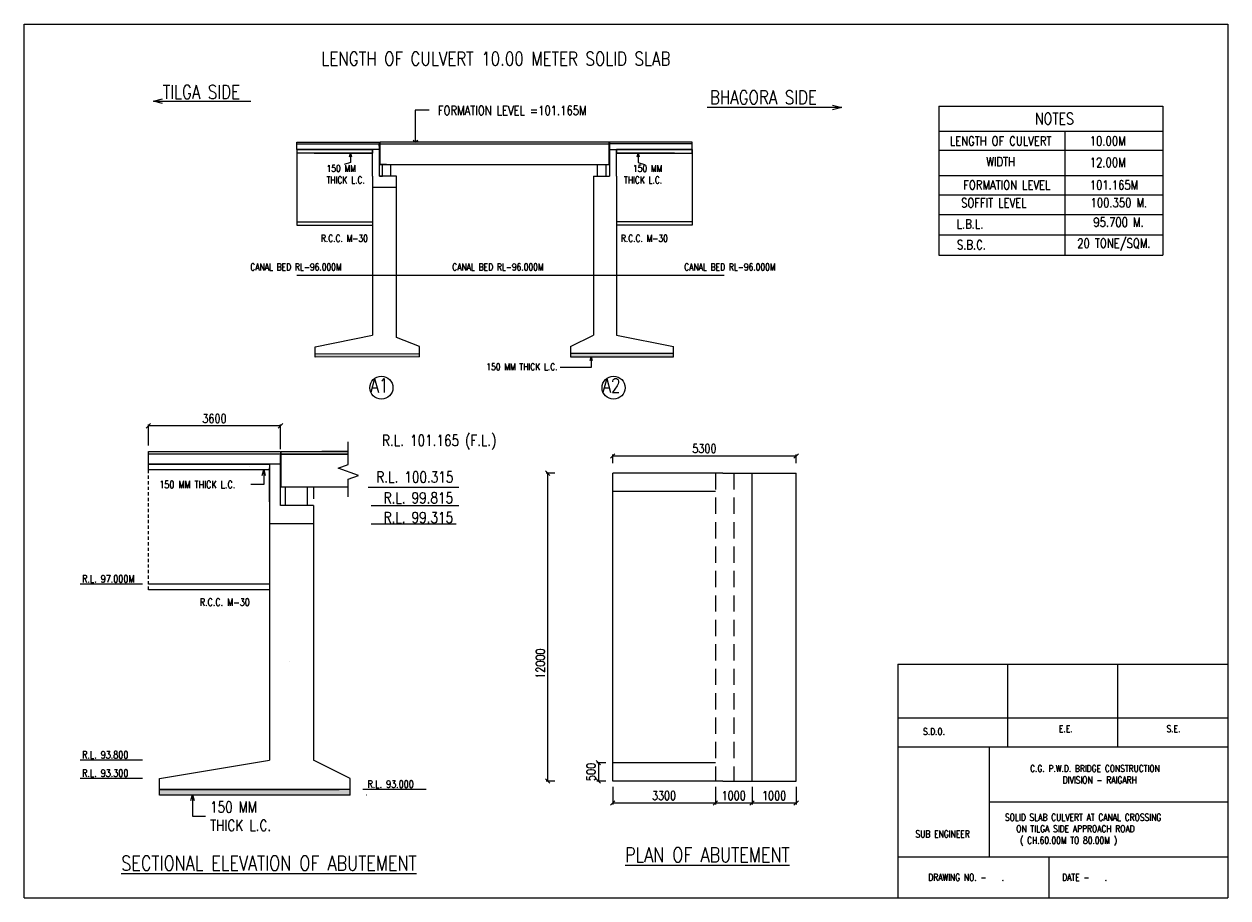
# Model space of a CAD drawing. Header units: metres. Extents: x -28 to 27074, y 68 to 113.
import ezdxf

# ---------------------------------------------------------------- set-up
doc = ezdxf.new("R2010")
doc.units = ezdxf.units.M
doc.header["$LTSCALE"] = 0.07
doc.header["$PDMODE"] = 35
doc.header["$PDSIZE"] = 0.4
doc.linetypes.add('HIDDEN', pattern=[9.525, 6.35, -3.175])
doc.layers.get('0').update_dxf_attribs({"lineweight": 15})
doc.styles.add('ROMANS', font='romans.shx', dxfattribs={"width": 0.8})
doc.styles.get("Standard").update_dxf_attribs({"font": 'romans.shx', "width": 0.8})
doc.dimstyles.new('1-100', dxfattribs={"dimscale": 0.8, "dimtxt": 0.2, "dimasz": 0.15, "dimexe": 0.05, "dimexo": 0.2, "dimgap": 0.1, "dimtad": 1, "dimdec": 0, "dimlfac": 1000, "dimzin": 1, "dimdsep": 46, "dimtxsty": 'ROMANS', "dimblk": 'OBLIQUE', "dimcen": 0.2, "dimadec": 0, "dimazin": 0, "dimtfac": 1, "dimtdec": 0, "dimtmove": 0, "dimatfit": 3, "dimldrblk": 'OPEN30', "dimfxl": 1, "dimarcsym": 0})

# ---------------------------------------------------------------- blocks, each defined once
blk = doc.blocks.new('_Oblique')
at = {"color": 0, "linetype": 'ByBlock', "lineweight": -2}
blk.add_line((-0.5, -0.5), (0.5, 0.5), dxfattribs=at)
blk = doc.blocks.new('_Open30')
at = {"color": 0, "linetype": 'ByBlock', "lineweight": -2}
for p, q in [((-1, 0.27), (0, 0)), ((0, 0), (-1, -0.27)), ((0, 0), (-1, 0))]:
    blk.add_line(p, q, dxfattribs=at)
blk = doc.blocks.new('*D13')
at = {"color": 0, "lineweight": -2, "transparency": 16777216}
for p, q in [((-28.191, 102.585), (-28.191, 103.163)), ((-24.591, 103.123), (-28.191, 103.123)), ((-24.591, 102.485), (-24.591, 103.163))]:
    blk.add_line(p, q, dxfattribs=at)
at = {"layer": 'Defpoints', "color": 0, "transparency": 16777216}
for p in [(-28.191, 103.123), (-28.191, 102.425), (-24.591, 102.325)]:
    blk.add_point(p, dxfattribs=at)
at = {"color": 0, "lineweight": -2, "transparency": 16777216, "xscale": 0.12, "yscale": 0.12, "zscale": 0.12, "rotation": 180}
blk.add_blockref('_Oblique', (-28.191, 103.123), dxfattribs=at)
at = {"color": 0, "lineweight": -2, "transparency": 16777216, "xscale": 0.12, "yscale": 0.12, "zscale": 0.12}
blk.add_blockref('_Oblique', (-24.591, 103.123), dxfattribs=at)
at = {"color": 0, "transparency": 16777216, "insert": (-26.391, 103.323), "char_height": 0.24, "attachment_point": 5, "style": 'ROMANS'}
blk.add_mtext('3600', dxfattribs=at)
blk = doc.blocks.new('*D14')
at = {"color": 0, "lineweight": -2, "transparency": 16777216}
for p, q in [((-15.532, 93.273), (-15.532, 92.795)), ((-12.734, 93.109), (-12.734, 92.795)), ((-15.532, 92.835), (-12.734, 92.835))]:
    blk.add_line(p, q, dxfattribs=at)
at = {"layer": 'Defpoints', "color": 0, "transparency": 16777216}
for p in [(-15.532, 93.433), (-12.734, 93.269), (-12.734, 92.835)]:
    blk.add_point(p, dxfattribs=at)
at = {"color": 0, "lineweight": -2, "transparency": 16777216, "xscale": 0.12, "yscale": 0.12, "zscale": 0.12, "rotation": 180}
blk.add_blockref('_Oblique', (-15.532, 92.835), dxfattribs=at)
at = {"color": 0, "lineweight": -2, "transparency": 16777216, "xscale": 0.12, "yscale": 0.12, "zscale": 0.12}
blk.add_blockref('_Oblique', (-12.734, 92.835), dxfattribs=at)
at = {"color": 0, "transparency": 16777216, "insert": (-14.133, 93.035), "char_height": 0.24, "width": 0.67657, "attachment_point": 5, "style": 'ROMANS'}
blk.add_mtext('3300', dxfattribs=at)
blk = doc.blocks.new('*D15')
at = {"color": 0, "lineweight": -2, "transparency": 16777216}
for p, q in [((-11.732, 93.273), (-11.732, 92.795)), ((-10.532, 93.273), (-10.532, 92.795)), ((-11.732, 92.835), (-10.532, 92.835))]:
    blk.add_line(p, q, dxfattribs=at)
at = {"layer": 'Defpoints', "color": 0, "transparency": 16777216}
for p in [(-11.732, 93.433), (-10.532, 93.433), (-10.532, 92.835)]:
    blk.add_point(p, dxfattribs=at)
at = {"color": 0, "lineweight": -2, "transparency": 16777216, "xscale": 0.12, "yscale": 0.12, "zscale": 0.12, "rotation": 180}
blk.add_blockref('_Oblique', (-11.732, 92.835), dxfattribs=at)
at = {"color": 0, "lineweight": -2, "transparency": 16777216, "xscale": 0.12, "yscale": 0.12, "zscale": 0.12}
blk.add_blockref('_Oblique', (-10.532, 92.835), dxfattribs=at)
at = {"color": 0, "transparency": 16777216, "insert": (-11.132, 93.035), "char_height": 0.24, "attachment_point": 5, "style": 'ROMANS'}
blk.add_mtext('1000', dxfattribs=at)
blk = doc.blocks.new('*D16')
at = {"color": 0, "lineweight": -2, "ltscale": 0.2, "transparency": 16777216}
for p, q in [((-17.107, 101.833), (-17.347, 101.833)), ((-17.307, 101.833), (-17.307, 93.433)), ((-17.107, 93.433), (-17.347, 93.433))]:
    blk.add_line(p, q, dxfattribs=at)
at = {"layer": 'Defpoints', "color": 0, "ltscale": 0.2, "transparency": 16777216}
for p in [(-16.624, 101.833), (-17.307, 93.433), (-16.582, 93.433)]:
    blk.add_point(p, dxfattribs=at)
at = {"color": 0, "lineweight": -2, "ltscale": 0.2, "transparency": 16777216, "xscale": 0.12, "yscale": 0.12, "zscale": 0.12}
for p, rotation in [((-17.307, 101.833), 90), ((-17.307, 93.433), 270)]:
    blk.add_blockref('_Oblique', p, dxfattribs=dict(at, rotation=rotation))
at = {"color": 0, "ltscale": 0.2, "transparency": 16777216, "insert": (-17.507, 96.637), "char_height": 0.16, "attachment_point": 5, "rotation": 90, "style": 'ROMANS'}
blk.add_mtext('{\\H1.5x;12000}', dxfattribs=at)
blk = doc.blocks.new('*D17')
at = {"color": 0, "lineweight": -2, "transparency": 16777216}
for p, q in [((-12.734, 93.273), (-12.734, 92.795)), ((-11.732, 93.273), (-11.732, 92.795)), ((-12.734, 92.835), (-11.732, 92.835))]:
    blk.add_line(p, q, dxfattribs=at)
at = {"layer": 'Defpoints', "color": 0, "transparency": 16777216}
for p in [(-12.734, 93.433), (-11.732, 93.433), (-11.732, 92.835)]:
    blk.add_point(p, dxfattribs=at)
at = {"color": 0, "lineweight": -2, "transparency": 16777216, "xscale": 0.12, "yscale": 0.12, "zscale": 0.12, "rotation": 180}
blk.add_blockref('_Oblique', (-12.734, 92.835), dxfattribs=at)
at = {"color": 0, "lineweight": -2, "transparency": 16777216, "xscale": 0.12, "yscale": 0.12, "zscale": 0.12}
blk.add_blockref('_Oblique', (-11.732, 92.835), dxfattribs=at)
at = {"color": 0, "transparency": 16777216, "insert": (-12.233, 93.035), "char_height": 0.24, "attachment_point": 5, "style": 'ROMANS'}
blk.add_mtext('1000', dxfattribs=at)
blk = doc.blocks.new('*D12')
at = {"color": 0, "lineweight": -2, "ltscale": 0.2, "transparency": 16777216}
for p, q in [((-15.532, 102.103), (-15.532, 102.343)), ((-15.532, 102.303), (-10.532, 102.303)), ((-10.532, 102.103), (-10.532, 102.343))]:
    blk.add_line(p, q, dxfattribs=at)
at = {"layer": 'Defpoints', "color": 0, "ltscale": 0.2, "transparency": 16777216}
for p in [(-10.532, 102.303), (-15.532, 101.833), (-10.532, 101.833)]:
    blk.add_point(p, dxfattribs=at)
at = {"color": 0, "lineweight": -2, "ltscale": 0.2, "transparency": 16777216, "xscale": 0.12, "yscale": 0.12, "zscale": 0.12, "rotation": 180}
blk.add_blockref('_Oblique', (-15.532, 102.303), dxfattribs=at)
at = {"color": 0, "lineweight": -2, "ltscale": 0.2, "transparency": 16777216, "xscale": 0.12, "yscale": 0.12, "zscale": 0.12}
blk.add_blockref('_Oblique', (-10.532, 102.303), dxfattribs=at)
at = {"color": 0, "ltscale": 0.2, "transparency": 16777216, "insert": (-13.032, 102.503), "char_height": 0.16, "attachment_point": 5, "style": 'ROMANS'}
blk.add_mtext('{\\H1.5x;5300}', dxfattribs=at)
blk = doc.blocks.new('*D18')
at = {"color": 0, "lineweight": -2, "ltscale": 0.2, "transparency": 16777216}
for p, q in [((-15.725, 93.933), (-15.965, 93.933)), ((-15.925, 93.933), (-15.925, 93.433)), ((-15.725, 93.433), (-15.965, 93.433))]:
    blk.add_line(p, q, dxfattribs=at)
at = {"layer": 'Defpoints', "color": 0, "ltscale": 0.2, "transparency": 16777216}
for p in [(-15.232, 93.933), (-15.925, 93.433), (-15.232, 93.433)]:
    blk.add_point(p, dxfattribs=at)
at = {"color": 0, "lineweight": -2, "ltscale": 0.2, "transparency": 16777216, "xscale": 0.12, "yscale": 0.12, "zscale": 0.12}
for p, rotation in [((-15.925, 93.933), 90), ((-15.925, 93.433), 270)]:
    blk.add_blockref('_Oblique', p, dxfattribs=dict(at, rotation=rotation))
at = {"color": 0, "ltscale": 0.2, "transparency": 16777216, "insert": (-16.125, 93.683), "char_height": 0.16, "attachment_point": 5, "rotation": 90, "style": 'ROMANS'}
blk.add_mtext('{\\H1.5x;500}', dxfattribs=at)
blk = doc.blocks.new('SEC')
h = blk.add_hatch()
h.set_pattern_fill('AR-CONC', color=256, scale=0.02, style=0)
h.set_pattern_definition([(50, (0, -0.7), (3.64369, -0.31878), [0.381, -4.191]), (355, (0, -0.7), (-0.70486, 3.82113), [0.3048, -3.3528]), (100.451, (0.3036, -0.7266), (2.93885, 3.50233), [0.3238, -3.5618]), (46.184, (0, 0.316), (5.42158, -0.84085), [0.5715, -6.2865]), (96.6356, (0.452, 0.246), (4.74808, 4.9485), [0.4857, -5.3427]), (351.184, (0, 0.316), (4.7481, 4.9485), [0.4572, -5.0292]), (21, (0.508, 0.062), (3.0323, -2.04531), [0.381, -4.191]), (326, (0.508, 0.062), (1.23604, 3.68376), [0.3048, -3.3528]), (71.4514, (0.7607, -0.1084), (4.26833, 1.63846), [0.3238, -3.5618]), (37.5, (0, -0.7), (0.061772, 1.6911), [0, -3.31216, 0, -3.4036, 0, -3.3655]), (7.5, (0, -0.7), (1.336393, 2.00361), [0, -1.94056, 0, -3.23596, 0, -1.2827]), (327.5, (-1.1328, -0.7), (2.711812, -0.114575), [0, -1.27, 0, -3.9624, 0, -5.2578]), (317.5, (-1.6408, -0.7), (2.962584, 0.50853), [0, -1.651, 0, -2.63144, 0, -3.7338])])
h.paths.add_polyline_path([(-27.9913, 102.075), (-24.8913, 102.075), (-24.8913, 101.925), (-27.9913, 101.925)])
h = blk.add_hatch()
h.set_pattern_fill('AR-CONC', color=256, scale=0.001, style=0)
h.set_pattern_definition([(50, (0, 0), (0.18218467, -0.01593909), [0.01905, -0.20955]), (355, (0, 0), (-0.03524283, 0.19105664), [0.01524, -0.16764]), (100.451, (0.01518, -0.00133), (0.1469425, 0.1751167), [0.01619, -0.17809]), (46.1842, (0, 0.0508), (0.27107904, -0.04204233), [0.028575, -0.314325]), (96.6356, (0.0226, 0.0473), (0.2374042, 0.24742556), [0.024285, -0.267135]), (351.184, (0, 0.0508), (0.2374046, 0.2474251), [0.02286, -0.25146]), (21, (0.0254, 0.0381), (0.15161488, -0.10226552), [0.01905, -0.20955]), (326, (0.0254, 0.0381), (0.06180203, 0.18418797), [0.01524, -0.16764]), (71.4514, (0.03803, 0.02958), (0.2134165, 0.08192286), [0.01619, -0.17809]), (37.5, (0, 0), (0.003088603, 0.08455504), [0, -0.165608, 0, -0.17018, 0, -0.168275]), (7.5, (0, 0), (0.06681966, 0.100180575), [0, -0.097028, 0, -0.161798, 0, -0.064135]), (327.5, (-0.05664, 0), (0.135590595, -0.005728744), [0, -0.0635, 0, -0.19812, 0, -0.26289]), (317.5, (-0.08204, 0), (0.14812918, 0.02542649), [0, -0.08255, 0, -0.131572, 0, -0.18669])])
h.paths.add_polyline_path([(-27.8913, 93.2), (-27.8913, 93.05), (-22.6913, 93.05), (-22.6913, 93.2)])
at = {"ltscale": 0.2}
for p, q in [((-28.1913, 102.075), (-28.1913, 102.425)), ((-24.8913, 101.925), (-24.8913, 98.8)), ((-12.5315, 101.8326), (-15.5315, 101.8326)), ((-15.5315, 93.4326), (-15.5315, 101.8326)), ((-12.5315, 101.8326), (-10.5315, 101.8326)), ((-11.7315, 93.4326), (-11.7315, 101.8326)), ((-10.5315, 93.4326), (-10.5315, 101.8326)), ((-24.4678, 101.448), (-24.4678, 100.948)), ((-24.0839, 101.45), (-24.0839, 101.448)), ((-23.8571, 100.948), (-23.8571, 101.45)), ((-22.1977, 101.45), (-19.7252, 101.45)), ((-12.7338, 101.3326), (-15.5315, 101.3326)), ((-24.8913, 101.048), (-24.8913, 94)), ((-23.6913, 100.948), (-24.5913, 100.948)), ((-23.6913, 100.948), (-23.6913, 94)), ((-22.1184, 100.948), (-19.7252, 100.948)), ((-23.6913, 100.448), (-24.8913, 100.448)), ((-22.1184, 100.448), (-19.8007, 100.448)), ((-24.8913, 98.8), (-28.1913, 98.8)), ((-24.8913, 98.65), (-28.1913, 98.65)), ((-27.8913, 93.5), (-24.8913, 94)), ((-22.6913, 93.5), (-23.6913, 94)), ((-12.7338, 93.9326), (-15.5315, 93.9326)), ((-27.8913, 93.05), (-27.8913, 93.5)), ((-22.6913, 93.05), (-22.6913, 93.5)), ((-12.5315, 93.4326), (-15.5315, 93.4326)), ((-12.5315, 93.4326), (-15.0315, 93.4326)), ((-12.5315, 93.4326), (-10.5315, 93.4326))]:
    blk.add_line(p, q, dxfattribs=at)
for p, q in [((-24.5713, 102.425), (-23.4604, 102.425)), ((-24.5713, 101.45), (-24.5713, 102.425)), ((-22.7419, 102.425), (-23.4604, 102.425)), ((-22.7419, 102.425), (-23.4604, 102.425)), ((-22.7419, 102.425), (-23.4604, 102.425)), ((-22.7419, 102.425), (-23.4604, 102.425)), ((-23.4604, 102.425), (-22.7503, 102.425)), ((-24.5913, 102.35), (-24.5913, 102.075)), ((-24.5913, 101.45), (-24.5913, 102.325)), ((-24.5713, 102.35), (-23.4604, 102.35)), ((-23.4604, 102.35), (-24.5713, 102.35)), ((-22.7503, 102.35), (-23.4604, 102.35)), ((-23.4604, 102.35), (-22.7503, 102.35)), ((-24.5913, 102.075), (-28.1913, 102.075)), ((-24.8913, 102.075), (-28.1913, 102.075)), ((-24.8913, 101.925), (-27.4906, 101.925)), ((-24.8913, 101.45), (-24.8913, 101.975)), ((-24.5913, 100.948), (-24.5913, 101.975)), ((-24.8913, 101.048), (-24.8913, 101.45)), ((-23.4604, 101.45), (-24.5713, 101.45)), ((-22.7503, 101.45), (-23.4604, 101.45)), ((-28.3506, 98.8), (-30.0506, 98.8)), ((-24.3406, 96.6826), (-24.3406, 96.6826)), ((-28.3506, 94), (-30.0506, 94)), ((-28.3506, 93.5), (-30.0506, 93.5)), ((-22.6913, 93.2), (-27.8913, 93.2)), ((-22.6913, 93.05), (-27.8913, 93.05)), ((-20.707, 93.2), (-22.3431, 93.2)), ((-20.707, 93.2), (-22.3431, 93.2)), ((-20.6194, 93.2), (-22.2555, 93.2)), ((-22.2428, 93.05), (-22.2555, 93.05)), ((-20.707, 93.2), (-21.7234, 93.2))]:
    blk.add_line(p, q)
at = {"linetype": 'HIDDEN', "ltscale": 0.2}
blk.add_line((-28.1913, 98.65), (-28.1913, 101.925), dxfattribs=at)
at = {"linetype": 'HIDDEN'}
for p, q in [((-12.7338, 101.8326), (-12.7338, 93.4326)), ((-12.2315, 101.8326), (-12.2315, 93.4326))]:
    blk.add_line(p, q, dxfattribs=at)
at = {"ltscale": 0.2}
blk.add_lwpolyline([(-28.1913, 102.425), (-24.5913, 102.425), (-24.5913, 102.35), (-28.1913, 102.35)], close=True, dxfattribs=at)
at = {"linetype": 'Continuous'}
blk.add_lwpolyline([(-22.7419, 101.1839), (-22.7419, 101.6667), (-22.4672, 101.7667), (-23.0167, 101.9667), (-22.7419, 102.0667), (-22.7503, 102.6847)], dxfattribs=at)
blk.add_lwpolyline([(-28.1913, 102.075), (-24.8913, 102.075), (-24.8913, 101.925), (-28.1913, 101.925)], close=True)
for points in [[(-22.9913, 93.05), (-27.8913, 93.05), (-27.8913, 93.2), (-22.9913, 93.2)], [(-22.2428, 93.05), (-22.2555, 93.05)]]:
    blk.add_lwpolyline(points)
at = {"style": 'ROMANS'}
for s, insert, char_height, width, attachment_point in [('  {\\H1.5x;R.L. 101.165 (F.L.)}', (-18.7039, 102.475), 0.2, 3.922406, 9), ('  {\\H1.5x;R.L. 100.315 }', (-19.8769, 101.5761), 0.2, 3.922406, 9), ('  {\\H1.5x;R.L. 99.815 }', (-19.8853, 101.0093), 0.2, 3.922406, 9), ('  {\\H1.5x;R.L. 99.315 }', (-19.8853, 100.4718), 0.2, 3.922406, 9), ('R.L. 97.000M', (-30.0006, 98.85), 0.2, 2, 7), ('R.L. 93.800', (-30.0006, 94.05), 0.2, 2, 7), ('R.L. 93.300', (-30.0006, 93.55), 0.2, 2, 7), ('R.L. 93.000', (-20.9577, 93.25), 0.2, 2, 9), ('{\\LPLAN OF ABUTEMENT }', (-12.9549, 91.4216), 0.4, 12, 5), ('{\\LSECTIONAL ELEVATION OF ABUTEMENT }', (-24.9077, 91.1929), 0.4, 12, 5)]:
    blk.add_mtext(s, dxfattribs=dict(at, insert=insert, char_height=char_height, width=width, attachment_point=attachment_point))
for s, insert, char_height, attachment_point in [('150 MM THICK L.C.', (-27.8959, 101.5205), 0.2, 4), ('R.C.C. M-30', (-26.1096, 98.3123), 0.2, 5), ('150 MM \\PTHICK L.C.', (-26.5112, 92.4738), 0.3, 4)]:
    blk.add_mtext(s, dxfattribs=dict(at, insert=insert, char_height=char_height, attachment_point=attachment_point))
dim = blk.add_linear_dim(base=(-28.1913, 103.1228), p1=(-24.5913, 102.325), p2=(-28.1913, 102.425), dimstyle='1-100', override={"dimtxt": 0.3})
dim.commit()
dim.dimension.update_dxf_attribs({"geometry": '*D13', "text_midpoint": (-26.3913, 103.1228), "dimtype": 160})
at = {"ltscale": 0.2}
dim = blk.add_linear_dim(base=(-10.5315, 102.303), p1=(-15.5315, 101.8326), p2=(-10.5315, 101.8326), text='{\\H1.5x;5300}', dimstyle='1-100', override={"dimfxl": 0.25, "dimfxlon": 1}, dxfattribs=at)
dim.commit()
dim.dimension.update_dxf_attribs({"geometry": '*D12', "text_midpoint": (-13.0315, 102.503)})
for base, p1, p2, text, picture, middle in [((-17.307, 93.4326), (-16.6237, 101.8326), (-16.582, 93.4326), '{\\H1.5x;12000}', '*D16', (-17.307, 96.6371)), ((-15.925, 93.4326), (-15.2315, 93.9326), (-15.2315, 93.4326), '{\\H1.5x;<>}', '*D18', (-15.925, 93.6826))]:
    dim = blk.add_linear_dim(base=base, p1=p1, p2=p2, angle=90, text=text, dimstyle='1-100', override={"dimfxl": 0.25, "dimfxlon": 1}, dxfattribs=at)
    dim.commit()
    dim.dimension.update_dxf_attribs({"geometry": picture, "text_midpoint": middle, "dimtype": 160})
for base, p1, p2, text, picture, middle in [((-12.7338, 92.8351), (-15.5315, 93.4326), (-12.7338, 93.2691), '3300', '*D14', (-14.1327, 93.0351)), ((-11.7315, 92.8351), (-12.7338, 93.4326), (-11.7315, 93.4326), '1000', '*D17', (-12.2327, 93.0351)), ((-10.5315, 92.8351), (-11.7315, 93.4326), (-10.5315, 93.4326), '1000', '*D15', (-11.1315, 93.0351))]:
    dim = blk.add_linear_dim(base=base, p1=p1, p2=p2, text=text, dimstyle='1-100', override={"dimtxt": 0.3})
    dim.commit()
    dim.dimension.update_dxf_attribs({"geometry": picture, "text_midpoint": middle})
for points in [[(-25.0479, 101.9298), (-25.0479, 101.5205), (-25.397, 101.5205)], [(-26.9888, 93.0639), (-26.9888, 92.4738), (-26.6398, 92.4738)]]:
    blk.add_leader(points, dimstyle='1-100', override={"dimasz": 0.2})

msp = doc.modelspace()

# ---------------------------------------------------------------- hatches: boundary and pattern name
h = msp.add_hatch()
h.set_pattern_fill('AR-CONC', color=256, scale=0.001, style=0)
h.set_pattern_definition([(50, (-0.8954, -1.05062), (0.18218467, -0.01593909), [0.01905, -0.20955]), (355, (-0.8954, -1.05062), (-0.03524283, 0.19105664), [0.01524, -0.16764]), (100.451, (-0.88022, -1.05195), (0.1469425, 0.1751167), [0.01619, -0.17809]), (46.1842, (-0.8954, -0.99982), (0.27107904, -0.04204233), [0.028575, -0.314325]), (96.6356, (-0.8728, -1.00333), (0.2374042, 0.24742556), [0.024285, -0.267135]), (351.184, (-0.8954, -0.99982), (0.2374046, 0.2474251), [0.02286, -0.25146]), (21, (-0.87, -1.01252), (0.15161488, -0.10226552), [0.01905, -0.20955]), (326, (-0.87, -1.01252), (0.06180203, 0.18418797), [0.01524, -0.16764]), (71.4514, (-0.85736, -1.02105), (0.2134165, 0.08192286), [0.01619, -0.17809]), (37.5, (-0.8954, -1.050624), (0.003088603, 0.08455504), [0, -0.165608, 0, -0.17018, 0, -0.168275]), (7.5, (-0.8954, -1.05062), (0.06681966, 0.100180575), [0, -0.097028, 0, -0.161798, 0, -0.064135]), (327.5, (-0.95204, -1.050624), (0.135590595, -0.005728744), [0, -0.0635, 0, -0.19812, 0, -0.26289]), (317.5, (-0.97744, -1.05062), (0.14812918, 0.02542649), [0, -0.08255, 0, -0.131572, 0, -0.18669])])
h.paths.add_polyline_path([(-10.284, 91.999), (-10.284, 92.149), (-14.834, 92.14), (-14.834, 91.99)])
h = msp.add_hatch()
h.set_pattern_fill('AR-CONC', color=256, scale=0.001, style=0)
h.set_pattern_definition([(130, (-13.13353, -1.05062), (-0.18218467, -0.01593909), [0.01905, -0.20955]), (185, (-13.13353, -1.05062), (0.03524283, 0.19105664), [0.01524, -0.16764]), (79.549, (-13.14871, -1.05195), (-0.1469425, 0.1751167), [0.01619, -0.17809]), (133.8158, (-13.13353, -0.99982), (-0.27107904, -0.04204233), [0.028575, -0.314325]), (83.3644, (-13.15612, -1.00333), (-0.2374042, 0.24742556), [0.024285, -0.267135]), (188.816, (-13.13353, -0.99982), (-0.2374046, 0.2474251), [0.02286, -0.25146]), (159, (-13.15893, -1.01252), (-0.15161488, -0.10226552), [0.01905, -0.20955]), (214, (-13.15893, -1.01252), (-0.06180203, 0.18418797), [0.01524, -0.16764]), (108.5486, (-13.17157, -1.02105), (-0.2134165, 0.08192286), [0.01619, -0.17809]), (142.5, (-13.13353, -1.050624), (-0.003088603, 0.08455504), [0, -0.165608, 0, -0.17018, 0, -0.168275]), (172.5, (-13.13353, -1.05062), (-0.06681966, 0.100180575), [0, -0.097028, 0, -0.161798, 0, -0.064135]), (212.5, (-13.07689, -1.050624), (-0.135590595, -0.005728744), [0, -0.0635, 0, -0.19812, 0, -0.26289]), (222.5, (-13.05149, -1.05062), (-0.14812918, 0.02542649), [0, -0.08255, 0, -0.131572, 0, -0.18669])])
h.paths.add_polyline_path([(-3.694, 92.149), (-3.694, 91.999), (0.806, 91.999), (0.806, 92.149)])

# ---------------------------------------------------------------- linework, layer by layer
for p, q in [((-27.532, 68.385), (-27.532, 106.531)), ((-27.532, 106.531), (24.985, 106.531)), ((-15.634, 101.049), (-15.634, 101.374)), ((-15.634, 101.049), (-12.334, 101.049)), ((-14.872, 100.899), (-12.334, 100.899)), ((-12.334, 100.593), (-12.334, 101.049)), ((-12.034, 101.199), (-12.034, 101.274)), ((-1.694, 100.593), (-1.694, 101.049)), ((1.606, 101.049), (-1.694, 101.049)), ((0.843, 100.899), (-1.694, 100.899)), ((-12.334, 99.892), (-12.334, 100.593)), ((-1.694, 99.892), (-1.694, 100.593)), ((-11.284, 92.849), (-11.284, 99.892)), ((24.985, 78.585), (24.985, 68.385))]:
    msp.add_line(p, q)
at = {"ltscale": 0.2}
for p, q in [((24.985, 106.531), (24.985, 68.385)), ((12.375, 102.942), (12.375, 96.448)), ((12.375, 102.942), (22.141, 102.942)), ((22.141, 102.942), (22.141, 96.448)), ((-15.634, 101.374), (-12.034, 101.374)), ((-12.034, 101.374), (-12.034, 101.299)), ((-12.014, 101.374), (-12.014, 100.399)), ((-2.014, 101.374), (-12.014, 101.374)), ((-2.014, 100.399), (-2.014, 101.374)), ((1.606, 101.374), (-1.994, 101.374)), ((-1.994, 101.374), (-1.994, 101.299)), ((1.606, 100.899), (1.606, 101.374)), ((12.375, 101.858), (22.141, 101.858)), ((17.876, 101.858), (17.876, 96.448)), ((-15.634, 101.049), (-15.634, 100.899)), ((-15.634, 100.899), (-15.634, 97.749)), ((-12.034, 101.049), (-12.034, 99.892)), ((-12.014, 101.299), (-2.014, 101.299)), ((-1.994, 101.049), (-1.994, 99.892)), ((1.606, 101.049), (1.606, 100.899)), ((1.606, 100.899), (1.606, 97.749)), ((22.141, 101.012), (12.375, 101.012)), ((-11.724, 100.399), (-12.014, 100.399)), ((-12.014, 100.399), (-2.014, 100.399)), ((-11.899, 99.892), (-11.899, 100.399)), ((-11.538, 99.892), (-11.538, 100.399)), ((-2.525, 100.392), (-2.525, 99.892)), ((-2.155, 100.399), (-2.155, 99.892)), ((-12.334, 99.892), (-12.334, 92.949)), ((-11.284, 99.892), (-12.034, 99.892)), ((-12.014, 99.892), (-11.899, 99.892)), ((-11.284, 99.892), (-11.284, 99.892)), ((-2.694, 99.892), (-2.694, 92.949)), ((-2.694, 99.892), (-1.994, 99.892)), ((-1.694, 99.892), (-1.694, 92.949)), ((12.375, 99.927), (22.141, 99.927)), ((-11.284, 99.392), (-12.334, 99.392)), ((12.375, 99.081), (22.141, 99.081)), ((12.375, 98.216), (22.141, 98.216)), ((-15.634, 97.899), (-12.334, 97.899)), ((-15.634, 97.749), (-12.334, 97.749)), ((1.606, 97.899), (-1.694, 97.899)), ((1.606, 97.749), (-1.694, 97.749)), ((12.375, 97.336), (22.141, 97.336)), ((12.375, 96.448), (22.141, 96.448)), ((-15.634, 95.575), (-1.694, 95.575)), ((-1.694, 95.575), (3.009, 95.575)), ((-14.834, 92.44), (-12.334, 92.949)), ((-14.834, 92.14), (-14.834, 92.44)), ((-10.284, 92.449), (-11.284, 92.849)), ((-10.284, 91.999), (-10.284, 92.449)), ((-3.694, 92.449), (-2.694, 92.949)), ((-3.694, 92.449), (-3.694, 91.999)), ((-1.694, 92.949), (0.806, 92.449)), ((0.806, 92.149), (0.806, 92.449)), ((-10.434, 92.149), (-10.434, 92.149)), ((-14.906, 86.312), (-14.906, 85.812)), ((-27.532, 68.385), (24.985, 68.385))]:
    msp.add_line(p, q, dxfattribs=at)
at = {"color": 7, "lineweight": -3}
for p, q in [((10.585, 78.585), (14.571, 78.585)), ((10.585, 78.585), (10.585, 76.785)), ((14.571, 78.585), (17.166, 78.585)), ((15.385, 74.985), (15.385, 78.585)), ((17.166, 78.585), (24.985, 78.585)), ((20.185, 74.985), (20.185, 78.585)), ((10.585, 76.785), (10.585, 74.985)), ((10.585, 76.251), (24.985, 76.251)), ((10.585, 74.985), (10.585, 72.932)), ((10.585, 74.985), (24.985, 74.985)), ((14.571, 74.985), (14.571, 72.932)), ((10.585, 72.932), (10.585, 72.585)), ((10.585, 72.585), (10.585, 70.185)), ((14.571, 72.932), (14.571, 72.585)), ((14.571, 72.585), (17.166, 72.585)), ((14.571, 72.585), (14.571, 70.185)), ((17.166, 72.585), (24.985, 72.585)), ((10.585, 70.185), (14.571, 70.185)), ((10.585, 70.185), (10.585, 68.385)), ((14.571, 70.185), (17.166, 70.185)), ((17.166, 70.185), (24.985, 70.185)), ((17.166, 70.185), (17.166, 68.385))]:
    msp.add_line(p, q, dxfattribs=at)
at = {"ltscale": 0.2}
msp.add_lwpolyline([(-9.855, 102.766), (-10.464, 102.766), (-10.464, 101.374), (-10.349, 101.449), (-10.464, 101.374), (-10.553, 101.449)], dxfattribs=at)
for points in [[(-15.634, 101.299), (-12.034, 101.299), (-12.034, 101.049), (-15.634, 101.049)], [(1.606, 101.299), (-1.994, 101.299), (-1.994, 101.049), (1.606, 101.049)]]:
    msp.add_lwpolyline(points, close=True)
for points in [[(-15.434, 101.049), (-12.334, 101.049), (-12.334, 100.899), (-15.634, 100.899)], [(1.406, 101.049), (-1.694, 101.049), (-1.694, 100.899), (1.606, 100.899)], [(-10.284, 91.999), (-14.834, 91.99), (-14.834, 92.14), (-10.284, 92.149)], [(-3.694, 91.999), (0.806, 91.999), (0.806, 92.149), (-3.694, 92.149)]]:
    msp.add_lwpolyline(points)
for centre in [(-11.943, 90.657), (-1.816, 90.657)]:
    msp.add_circle(centre, 0.502, dxfattribs=at)

# ---------------------------------------------------------------- block references
at = {"xscale": 1.6, "yscale": 1.6, "zscale": 1.6}
msp.add_blockref('SEC', (23, -76.005), dxfattribs=at)

# ---------------------------------------------------------------- texts
at = {"style": 'ROMANS'}
for s, insert, char_height, attachment_point in [('LENGTH OF CULVERT 10.00 METER SOLID SLAB', (-6.949, 105.017), 0.6, 5), ('FORMATION LEVEL =101.165M', (-6.236, 102.76), 0.4, 5), ('150 MM \\PTHICK L.C.', (-14.336, 99.978), 0.3, 4), ('150 MM \\PTHICK L.C.', (0.307, 99.978), 0.3, 6), ('R.C.C. M-30', (-13.558, 97.178), 0.3, 5), ('R.C.C. M-30', (-0.471, 97.178), 0.3, 5), ('CANAL BED RL-96.000M', (-15.673, 95.922), 0.3, 5), ('CANAL BED RL-96.000M', (-6.862, 95.922), 0.3, 5), ('CANAL BED RL-96.000M', (3.258, 95.922), 0.3, 5), ('150 MM THICK L.C.', (-4.258, 91.569), 0.3, 6)]:
    msp.add_mtext(s, dxfattribs=dict(at, insert=insert, char_height=char_height, attachment_point=attachment_point))
for s, insert, char_height, width, attachment_point in [('TILGA SIDE', (-21.487, 103.57), 0.6, 6.18969, 4), ('BHAGORA SIDE', (2.386, 103.336), 0.6, 6.18969, 4), ('{\\H1.25x;NOTES}', (17.418, 102.401), 0.4, 23.82784, 5), ('LENGTH OF CULVERT ', (15.07, 101.427), 0.4, 23.82784, 5), ('10.00M', (19.741, 101.427), 0.4, 23.82784, 5), ('WIDTH ', (15.07, 100.524), 0.4, 23.82784, 5), ('12.00M', (19.741, 100.489), 0.4, 23.82784, 5), ('FORMATION LEVEL', (15.34, 99.508), 0.4, 23.82784, 5), ('101.165M', (20.017, 99.508), 0.4, 23.82784, 5), ('SOFFIT LEVEL ', (14.772, 98.729), 0.4, 23.82784, 5), ('100.350 M.', (20.226, 98.735), 0.4, 23.82784, 5), ('L.B.L.', (13.734, 97.804), 0.4, 23.82784, 5), ('95.700 M.', (20.212, 97.883), 0.4, 23.82784, 5), ('20 TONE/SQM.', (20.011, 96.897), 0.4, 23.82784, 5), ('S.B.C.', (13.796, 96.895), 0.4, 23.82784, 5)]:
    msp.add_mtext(s, dxfattribs=dict(at, insert=insert, char_height=char_height, width=width, attachment_point=attachment_point))
at = {"char_height": 0.6, "width": 1.76657, "attachment_point": 5}
for s, insert in [('A1', (-12.035, 90.755)), ('A2', (-1.909, 90.755))]:
    msp.add_mtext(s, dxfattribs=dict(at, insert=insert))
at = {"color": 7, "lineweight": -3, "char_height": 0.3, "attachment_point": 1}
for s, insert, width in [('\\Fromans.shx;\\W0.8000000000;\\T1.0000000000;\\o\\lS.D.O.', (11.684, 75.801), 1.26857), ('\\Fromans.shx;\\W0.8000000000;\\T1.0000000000;\\o\\lE.E.', (17.612, 75.919), 0.85714), ('S.E.', (22.307, 75.919), 0.85714), ('\\Fromant.shx;\\W0.8000000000;\\T1.0000000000;\\o\\lC.G. P.W.D. BRIDGE CONSTRUCTION', (16.355, 74.185), 7.10857), ('{\\Fromant|c0;DIVISION - RAIGARH}', (17.778, 73.685), 4.26286), ('SUB ENGINEER', (11.355, 71.324), 2.69714), ('\\Fromans.shx;\\W0.8000000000;\\T1.0000000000;\\o\\lDRAWING NO. -    .', (11.915, 69.435), 4.20571), ('DATE -    .', (17.756, 69.435), 4.20571)]:
    msp.add_mtext(s, dxfattribs=dict(at, insert=insert, width=width))
at = {"color": 7, "lineweight": -3, "insert": (15.259, 72.054), "char_height": 0.3, "attachment_point": 1}
msp.add_mtext('{\\Fromant|c0;SOLID SLAB CULVERT AT CANAL CROSSING\\P   ON TILGA SIDE APPROACH ROAD \\P    ( CH.60.00M TO 80.00M ) }', dxfattribs=at)

# ---------------------------------------------------------------- leaders
for points, override in [([(-21.892, 103.165), (-17.633, 103.165)], {"dimasz": 0.5}), ([(8.137, 102.889), (2.271, 102.889)], {"dimasz": 0.5}), ([(-13.289, 100.899), (-13.289, 100.49), (-13.561, 100.402)], {"dimasz": 0.2}), ([(-0.74, 100.899), (-0.74, 100.49), (-0.468, 100.402)], {"dimasz": 0.2}), ([(-2.799, 91.999), (-2.799, 91.545), (-4.147, 91.545)], {"dimasz": 0.2})]:
    msp.add_leader(points, dimstyle='1-100', override=override)

doc.saveas('drawing.dxf')
